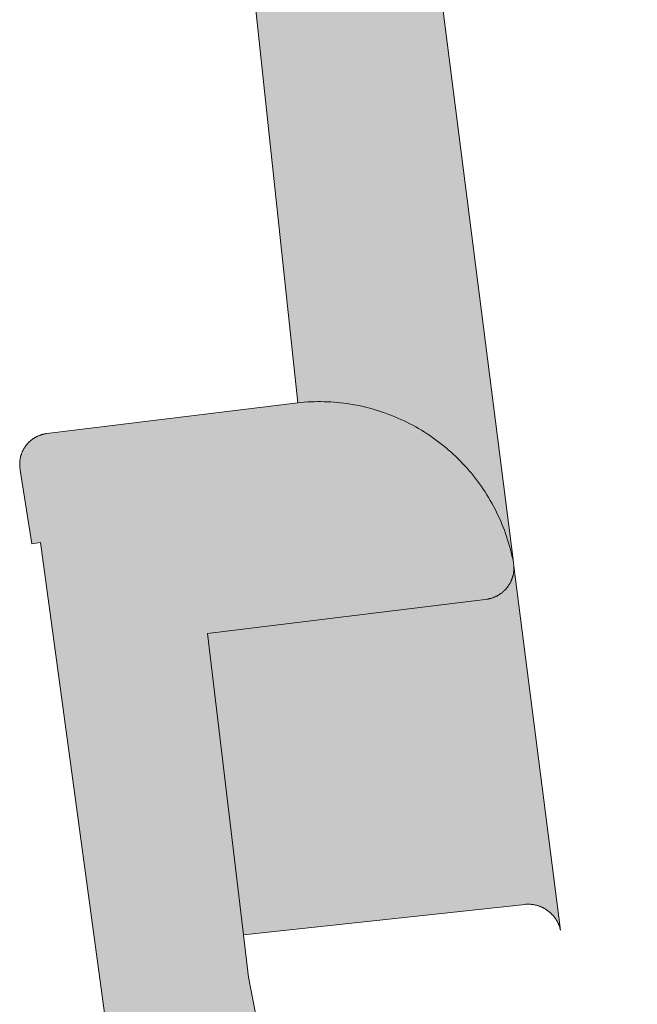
# Model space of a CAD drawing. Extents: x 97094 to 109644, y 463509 to 471969.
# Tile 150 of 256: x 102880 to 102890, y 468857 to 468873. Entities that reach past the tile are written whole.
import ezdxf

# ---------------------------------------------------------------- set-up
doc = ezdxf.new("R2010")
doc.units = 0
doc.layers.add('109 Onkruidbestrijding elementen', color=6, linetype='Continuous', lineweight=20, true_color=0xff00ff)

msp = doc.modelspace()

# ---------------------------------------------------------------- hatches: boundary and pattern name
at = {"layer": '109 Onkruidbestrijding elementen', "true_color": 0xff00ff}
for points in [[(102882.881, 468878.347), (102883.347, 468877.657), (102884.521, 468866.644), (102884.574, 468866.649), (102884.627, 468866.654), (102884.681, 468866.657), (102884.734, 468866.66), (102884.787, 468866.661), (102884.841, 468866.662), (102884.894, 468866.662), (102884.947, 468866.661), (102885.001, 468866.659), (102885.054, 468866.657), (102885.107, 468866.653), (102885.161, 468866.649), (102885.214, 468866.643), (102885.267, 468866.637), (102885.32, 468866.63), (102885.372, 468866.622), (102885.425, 468866.613), (102885.477, 468866.603), (102885.53, 468866.592), (102885.582, 468866.581), (102885.634, 468866.568), (102885.685, 468866.555), (102885.737, 468866.541), (102885.788, 468866.526), (102885.839, 468866.51), (102885.89, 468866.493), (102885.94, 468866.475), (102885.99, 468866.457), (102886.04, 468866.438), (102886.09, 468866.418), (102886.139, 468866.397), (102886.187, 468866.375), (102886.236, 468866.353), (102886.284, 468866.329), (102886.331, 468866.305), (102886.379, 468866.28), (102886.425, 468866.254), (102886.472, 468866.228), (102886.518, 468866.201), (102886.563, 468866.173), (102886.608, 468866.144), (102886.653, 468866.114), (102886.697, 468866.084), (102886.74, 468866.053), (102886.783, 468866.021), (102886.825, 468865.989), (102886.867, 468865.956), (102886.909, 468865.922), (102886.949, 468865.887), (102886.989, 468865.852), (102887.029, 468865.816), (102887.068, 468865.78), (102887.106, 468865.743), (102887.144, 468865.705), (102887.181, 468865.667), (102887.217, 468865.627), (102887.253, 468865.588), (102887.288, 468865.548), (102887.323, 468865.507), (102887.356, 468865.465), (102887.389, 468865.423), (102887.422, 468865.381), (102887.453, 468865.338), (102887.484, 468865.294), (102887.514, 468865.25), (102887.544, 468865.206), (102887.573, 468865.161), (102887.6, 468865.115), (102887.628, 468865.069), (102887.654, 468865.023), (102887.68, 468864.976), (102887.704, 468864.929), (102887.728, 468864.881), (102887.752, 468864.833), (102887.774, 468864.785), (102887.796, 468864.736), (102887.816, 468864.687), (102887.836, 468864.637), (102887.855, 468864.587), (102887.874, 468864.537), (102887.891, 468864.487), (102887.908, 468864.436), (102887.924, 468864.385), (102887.938, 468864.334), (102887.953, 468864.282), (102887.966, 468864.23), (102887.978, 468864.178), (102887.989, 468864.126), (102888, 468864.074), (102885.507, 468883.615), (102885.517, 468883.525), (102885.525, 468883.435), (102885.532, 468883.345), (102885.537, 468883.255), (102885.541, 468883.165), (102885.543, 468883.075), (102885.544, 468882.984), (102885.543, 468882.894), (102885.541, 468882.804), (102885.537, 468882.714), (102885.532, 468882.624), (102885.525, 468882.534), (102885.516, 468882.444), (102885.507, 468882.354), (102885.495, 468882.264), (102885.482, 468882.175), (102885.468, 468882.086), (102885.452, 468881.997), (102885.435, 468881.908), (102885.416, 468881.82), (102885.396, 468881.732), (102885.374, 468881.645), (102885.35, 468881.557), (102885.326, 468881.471), (102885.3, 468881.384), (102885.272, 468881.298), (102885.243, 468881.213), (102885.212, 468881.128), (102885.18, 468881.043), (102885.147, 468880.959), (102885.112, 468880.876), (102885.076, 468880.793), (102885.039, 468880.711), (102885, 468880.63), (102884.959, 468880.549), (102884.918, 468880.469), (102884.875, 468880.39), (102884.83, 468880.311), (102884.785, 468880.233), (102884.738, 468880.156), (102884.69, 468880.079), (102884.64, 468880.004), (102884.59, 468879.929), (102884.538, 468879.855), (102884.484, 468879.783), (102884.43, 468879.711), (102884.374, 468879.639), (102884.317, 468879.569), (102884.259, 468879.5), (102884.2, 468879.432), (102884.14, 468879.365), (102884.079, 468879.299), (102884.016, 468879.233), (102883.952, 468879.169), (102883.888, 468879.106), (102883.822, 468879.044), (102883.755, 468878.984), (102883.688, 468878.924), (102883.619, 468878.866), (102883.549, 468878.808), (102883.478, 468878.752), (102883.407, 468878.697), (102883.334, 468878.643), (102883.261, 468878.591), (102883.186, 468878.539), (102883.111, 468878.489), (102883.035, 468878.441), (102882.959, 468878.393), (102882.881, 468878.347)], [(102889.714, 468850.732), (102889.712, 468850.741), (102889.711, 468850.749), (102889.709, 468850.758), (102889.707, 468850.767), (102889.705, 468850.775), (102889.702, 468850.784), (102889.7, 468850.792), (102889.697, 468850.801), (102889.695, 468850.809), (102889.692, 468850.818), (102889.689, 468850.826), (102889.686, 468850.834), (102889.682, 468850.842), (102889.679, 468850.851), (102889.675, 468850.859), (102889.672, 468850.867), (102889.668, 468850.875), (102889.664, 468850.883), (102889.66, 468850.891), (102889.656, 468850.898), (102889.651, 468850.906), (102889.647, 468850.914), (102889.642, 468850.921), (102889.637, 468850.929), (102889.633, 468850.936), (102889.628, 468850.944), (102889.623, 468850.951), (102889.617, 468850.958), (102889.612, 468850.965), (102889.607, 468850.972), (102889.601, 468850.979), (102889.595, 468850.986), (102889.59, 468850.992), (102889.584, 468850.999), (102889.578, 468851.005), (102889.572, 468851.012), (102889.565, 468851.018), (102889.559, 468851.024), (102889.553, 468851.03), (102889.546, 468851.036), (102889.539, 468851.042), (102889.533, 468851.048), (102889.526, 468851.054), (102889.519, 468851.059), (102889.512, 468851.065), (102889.505, 468851.07), (102889.498, 468851.075), (102889.491, 468851.08), (102889.483, 468851.085), (102889.476, 468851.09), (102889.468, 468851.095), (102889.461, 468851.099), (102889.453, 468851.104), (102889.445, 468851.108), (102889.437, 468851.112), (102889.43, 468851.116), (102889.422, 468851.12), (102889.414, 468851.124), (102889.406, 468851.128), (102889.397, 468851.131), (102889.389, 468851.135), (102889.381, 468851.138), (102889.373, 468851.141), (102889.364, 468851.144), (102889.356, 468851.147), (102889.348, 468851.15), (102889.339, 468851.152), (102889.331, 468851.155), (102889.322, 468851.157), (102889.313, 468851.159), (102889.305, 468851.161), (102889.296, 468851.163), (102889.287, 468851.164), (102889.279, 468851.166), (102889.27, 468851.167), (102889.261, 468851.169), (102889.252, 468851.17), (102889.244, 468851.171), (102889.235, 468851.172), (102889.226, 468851.172), (102889.217, 468851.173), (102889.208, 468851.173), (102889.199, 468851.173), (102889.191, 468851.174), (102889.182, 468851.174), (102889.173, 468851.173), (102889.164, 468851.173), (102889.155, 468851.172), (102889.146, 468851.172), (102889.138, 468851.171), (102889.129, 468851.17), (102889.12, 468851.169), (102884.737, 468850.604), (102884.061, 468855.499), (102883.977, 468856.11), (102883.729, 468857.38), (102883.647, 468858.064), (102883.067, 468862.922), (102887.588, 468863.479), (102887.596, 468863.481), (102887.605, 468863.482), (102887.613, 468863.484), (102887.621, 468863.486), (102887.629, 468863.488), (102887.637, 468863.49), (102887.645, 468863.492), (102887.654, 468863.495), (102887.662, 468863.498), (102887.67, 468863.5), (102887.677, 468863.503), (102887.685, 468863.506), (102887.693, 468863.509), (102887.701, 468863.512), (102887.709, 468863.516), (102887.716, 468863.519), (102887.724, 468863.523), (102887.731, 468863.527), (102887.739, 468863.531), (102887.746, 468863.535), (102887.754, 468863.539), (102887.761, 468863.543), (102887.768, 468863.547), (102887.775, 468863.552), (102887.782, 468863.557), (102887.789, 468863.561), (102887.796, 468863.566), (102887.803, 468863.571), (102887.81, 468863.576), (102887.817, 468863.581), (102887.823, 468863.587), (102887.83, 468863.592), (102887.836, 468863.598), (102887.842, 468863.603), (102887.848, 468863.609), (102887.855, 468863.615), (102887.861, 468863.621), (102887.866, 468863.627), (102887.872, 468863.633), (102887.878, 468863.639), (102887.884, 468863.645), (102887.889, 468863.652), (102887.894, 468863.658), (102887.9, 468863.665), (102887.905, 468863.671), (102887.91, 468863.678), (102887.915, 468863.685), (102887.92, 468863.692), (102887.924, 468863.699), (102887.929, 468863.706), (102887.934, 468863.713), (102887.938, 468863.72), (102887.942, 468863.728), (102887.946, 468863.735), (102887.95, 468863.742), (102887.954, 468863.75), (102887.958, 468863.757), (102887.962, 468863.765), (102887.965, 468863.773), (102887.968, 468863.78), (102887.972, 468863.788), (102887.975, 468863.796), (102887.978, 468863.804), (102887.981, 468863.812), (102887.983, 468863.82), (102887.986, 468863.828), (102887.988, 468863.836), (102887.991, 468863.844), (102887.993, 468863.852), (102887.995, 468863.86), (102887.997, 468863.869), (102887.999, 468863.877), (102888, 468863.885), (102888.002, 468863.893), (102888.003, 468863.902), (102888.004, 468863.91), (102888.005, 468863.918), (102888.006, 468863.927), (102888.007, 468863.935), (102888.008, 468863.944), (102888.008, 468863.952), (102888.009, 468863.96), (102888.009, 468863.969), (102888.009, 468863.977), (102888.009, 468863.986), (102888.009, 468863.994), (102888.008, 468864.003), (102888.008, 468864.011), (102888, 468864.074), (102887.989, 468864.126), (102887.978, 468864.178), (102887.966, 468864.23), (102887.953, 468864.282), (102887.938, 468864.334), (102887.924, 468864.385), (102887.908, 468864.436), (102887.891, 468864.487), (102887.874, 468864.537), (102887.855, 468864.587), (102887.836, 468864.637), (102887.816, 468864.687), (102887.796, 468864.736), (102887.774, 468864.785), (102887.752, 468864.833), (102887.728, 468864.881), (102887.704, 468864.929), (102887.68, 468864.976), (102887.654, 468865.023), (102887.628, 468865.069), (102887.6, 468865.115), (102887.573, 468865.161), (102887.544, 468865.206), (102887.514, 468865.25), (102887.484, 468865.294), (102887.453, 468865.338), (102887.422, 468865.381), (102887.389, 468865.423), (102887.356, 468865.465), (102887.323, 468865.507), (102887.288, 468865.548), (102887.253, 468865.588), (102887.217, 468865.627), (102887.181, 468865.667), (102887.144, 468865.705), (102887.106, 468865.743), (102887.068, 468865.78), (102887.029, 468865.816), (102886.989, 468865.852), (102886.949, 468865.887), (102886.909, 468865.922), (102886.867, 468865.956), (102886.825, 468865.989), (102886.783, 468866.021), (102886.74, 468866.053), (102886.697, 468866.084), (102886.653, 468866.114), (102886.608, 468866.144), (102886.563, 468866.173), (102886.518, 468866.201), (102886.472, 468866.228), (102886.425, 468866.254), (102886.379, 468866.28), (102886.331, 468866.305), (102886.284, 468866.329), (102886.236, 468866.353), (102886.187, 468866.375), (102886.139, 468866.397), (102886.09, 468866.418), (102886.04, 468866.438), (102885.99, 468866.457), (102885.94, 468866.475), (102885.89, 468866.493), (102885.839, 468866.51), (102885.788, 468866.526), (102885.737, 468866.541), (102885.685, 468866.555), (102885.634, 468866.568), (102885.582, 468866.581), (102885.53, 468866.592), (102885.477, 468866.603), (102885.425, 468866.613), (102885.372, 468866.622), (102885.32, 468866.63), (102885.267, 468866.637), (102885.214, 468866.643), (102885.161, 468866.649), (102885.107, 468866.653), (102885.054, 468866.657), (102885.001, 468866.659), (102884.947, 468866.661), (102884.894, 468866.662), (102884.841, 468866.662), (102884.787, 468866.661), (102884.734, 468866.66), (102884.681, 468866.657), (102884.627, 468866.654), (102884.574, 468866.649), (102884.521, 468866.644), (102880.476, 468866.147), (102880.468, 468866.146), (102880.46, 468866.145), (102880.452, 468866.144), (102880.443, 468866.142), (102880.435, 468866.141), (102880.427, 468866.139), (102880.419, 468866.137), (102880.411, 468866.135), (102880.403, 468866.133), (102880.395, 468866.131), (102880.388, 468866.128), (102880.38, 468866.126), (102880.372, 468866.123), (102880.364, 468866.121), (102880.357, 468866.118), (102880.349, 468866.115), (102880.341, 468866.112), (102880.334, 468866.108), (102880.326, 468866.105), (102880.319, 468866.102), (102880.311, 468866.098), (102880.304, 468866.094), (102880.297, 468866.09), (102880.29, 468866.086), (102880.282, 468866.082), (102880.275, 468866.078), (102880.268, 468866.074), (102880.261, 468866.069), (102880.255, 468866.065), (102880.248, 468866.06), (102880.241, 468866.055), (102880.235, 468866.05), (102880.228, 468866.045), (102880.222, 468866.04), (102880.215, 468866.035), (102880.209, 468866.03), (102880.203, 468866.024), (102880.197, 468866.019), (102880.191, 468866.013), (102880.185, 468866.008), (102880.179, 468866.002), (102880.173, 468865.996), (102880.168, 468865.99), (102880.162, 468865.984), (102880.157, 468865.978), (102880.151, 468865.971), (102880.146, 468865.965), (102880.141, 468865.958), (102880.136, 468865.952), (102880.131, 468865.945), (102880.126, 468865.939), (102880.122, 468865.932), (102880.117, 468865.925), (102880.113, 468865.918), (102880.108, 468865.911), (102880.104, 468865.904), (102880.1, 468865.897), (102880.096, 468865.89), (102880.092, 468865.882), (102880.089, 468865.875), (102880.085, 468865.868), (102880.081, 468865.86), (102880.078, 468865.853), (102880.075, 468865.845), (102880.072, 468865.838), (102880.069, 468865.83), (102880.066, 468865.822), (102880.063, 468865.814), (102880.061, 468865.807), (102880.058, 468865.799), (102880.056, 468865.791), (102880.054, 468865.783), (102880.051, 468865.775), (102880.05, 468865.767), (102880.048, 468865.759), (102880.046, 468865.751), (102880.044, 468865.743), (102880.043, 468865.735), (102880.042, 468865.727), (102880.041, 468865.719), (102880.04, 468865.71), (102880.039, 468865.702), (102880.038, 468865.694), (102880.037, 468865.686), (102880.037, 468865.678), (102880.037, 468865.669), (102880.036, 468865.661), (102880.036, 468865.653), (102880.036, 468865.645), (102880.037, 468865.637), (102880.037, 468865.628), (102880.037, 468865.62), (102880.038, 468865.612), (102880.039, 468865.604), (102880.04, 468865.596), (102880.041, 468865.587), (102880.042, 468865.579), (102880.043, 468865.571), (102880.044, 468865.563), (102880.046, 468865.555), (102880.231, 468864.371), (102880.373, 468864.39), (102883.041, 468844.789), (102887.325, 468845.351), (102887.374, 468845.356), (102887.423, 468845.362), (102887.471, 468845.369), (102887.52, 468845.377), (102887.569, 468845.385), (102887.617, 468845.395), (102887.665, 468845.405), (102887.713, 468845.416), (102887.761, 468845.427), (102887.808, 468845.44), (102887.856, 468845.453), (102887.903, 468845.467), (102887.95, 468845.482), (102887.996, 468845.498), (102888.043, 468845.514), (102888.089, 468845.531), (102888.135, 468845.549), (102888.18, 468845.568), (102888.226, 468845.587), (102888.27, 468845.607), (102888.315, 468845.628), (102888.359, 468845.65), (102888.403, 468845.672), (102888.446, 468845.695), (102888.489, 468845.719), (102888.532, 468845.743), (102888.574, 468845.769), (102888.616, 468845.795), (102888.658, 468845.821), (102888.698, 468845.848), (102888.739, 468845.876), (102888.779, 468845.905), (102888.819, 468845.934), (102888.858, 468845.964), (102888.896, 468845.995), (102888.934, 468846.026), (102888.972, 468846.058), (102889.009, 468846.09), (102889.045, 468846.123), (102889.081, 468846.157), (102889.116, 468846.191), (102889.151, 468846.226), (102889.185, 468846.262), (102889.219, 468846.298), (102889.252, 468846.334), (102889.284, 468846.371), (102889.316, 468846.409), (102889.347, 468846.447), (102889.377, 468846.486), (102889.407, 468846.525), (102889.436, 468846.564), (102889.465, 468846.604), (102889.493, 468846.645), (102889.52, 468846.686), (102889.546, 468846.727), (102889.572, 468846.769), (102889.597, 468846.812), (102889.622, 468846.854), (102889.645, 468846.897), (102889.668, 468846.941), (102889.69, 468846.985), (102889.712, 468847.029), (102889.733, 468847.074), (102889.753, 468847.119), (102889.772, 468847.164), (102889.79, 468847.21), (102889.808, 468847.255), (102889.825, 468847.302), (102889.841, 468847.348), (102889.857, 468847.395), (102889.872, 468847.442), (102889.885, 468847.489), (102889.899, 468847.536), (102889.911, 468847.584), (102889.922, 468847.632), (102889.933, 468847.68), (102889.943, 468847.728), (102889.952, 468847.776), (102889.961, 468847.825), (102889.968, 468847.873), (102889.975, 468847.922), (102889.981, 468847.971), (102889.986, 468848.02), (102889.99, 468848.069), (102889.994, 468848.118), (102889.996, 468848.167), (102889.998, 468848.216), (102889.999, 468848.265), (102890, 468848.315), (102889.999, 468848.364), (102889.998, 468848.413), (102889.995, 468848.462), (102889.992, 468848.511), (102889.988, 468848.56), (102889.984, 468848.609), (102889.978, 468848.658), (102889.972, 468848.707), (102889.714, 468850.732)], [(102887.588, 468863.479), (102883.067, 468862.922), (102883.647, 468858.064), (102888.19, 468858.555), (102888.199, 468858.556), (102888.208, 468858.556), (102888.216, 468858.557), (102888.225, 468858.557), (102888.234, 468858.557), (102888.243, 468858.557), (102888.252, 468858.557), (102888.261, 468858.557), (102888.27, 468858.556), (102888.278, 468858.556), (102888.287, 468858.555), (102888.296, 468858.554), (102888.305, 468858.553), (102888.314, 468858.552), (102888.322, 468858.551), (102888.331, 468858.549), (102888.34, 468858.548), (102888.348, 468858.546), (102888.357, 468858.544), (102888.366, 468858.542), (102888.374, 468858.54), (102888.383, 468858.537), (102888.391, 468858.535), (102888.4, 468858.532), (102888.408, 468858.53), (102888.417, 468858.527), (102888.425, 468858.524), (102888.433, 468858.521), (102888.441, 468858.517), (102888.45, 468858.514), (102888.458, 468858.51), (102888.466, 468858.507), (102888.474, 468858.503), (102888.482, 468858.499), (102888.489, 468858.495), (102888.497, 468858.491), (102888.505, 468858.486), (102888.513, 468858.482), (102888.52, 468858.477), (102888.528, 468858.472), (102888.535, 468858.468), (102888.542, 468858.463), (102888.55, 468858.457), (102888.557, 468858.452), (102888.564, 468858.447), (102888.571, 468858.441), (102888.578, 468858.436), (102888.584, 468858.43), (102888.591, 468858.424), (102888.598, 468858.419), (102888.604, 468858.413), (102888.611, 468858.406), (102888.617, 468858.4), (102888.623, 468858.394), (102888.629, 468858.388), (102888.635, 468858.381), (102888.641, 468858.374), (102888.647, 468858.368), (102888.653, 468858.361), (102888.658, 468858.354), (102888.664, 468858.347), (102888.669, 468858.34), (102888.674, 468858.333), (102888.679, 468858.325), (102888.684, 468858.318), (102888.689, 468858.311), (102888.694, 468858.303), (102888.698, 468858.296), (102888.703, 468858.288), (102888.707, 468858.28), (102888.711, 468858.272), (102888.715, 468858.265), (102888.719, 468858.257), (102888.723, 468858.249), (102888.727, 468858.241), (102888.73, 468858.233), (102888.734, 468858.224), (102888.737, 468858.216), (102888.74, 468858.208), (102888.743, 468858.2), (102888.746, 468858.191), (102888.749, 468858.183), (102888.751, 468858.174), (102888.754, 468858.166), (102888.756, 468858.157), (102888.758, 468858.149), (102888.76, 468858.14), (102888.008, 468864.011), (102888.008, 468864.003), (102888.009, 468863.994), (102888.009, 468863.986), (102888.009, 468863.977), (102888.009, 468863.969), (102888.009, 468863.96), (102888.008, 468863.952), (102888.008, 468863.944), (102888.007, 468863.935), (102888.006, 468863.927), (102888.005, 468863.918), (102888.004, 468863.91), (102888.003, 468863.902), (102888.002, 468863.893), (102888, 468863.885), (102887.999, 468863.877), (102887.997, 468863.869), (102887.995, 468863.86), (102887.993, 468863.852), (102887.991, 468863.844), (102887.988, 468863.836), (102887.986, 468863.828), (102887.983, 468863.82), (102887.981, 468863.812), (102887.978, 468863.804), (102887.975, 468863.796), (102887.972, 468863.788), (102887.968, 468863.78), (102887.965, 468863.773), (102887.962, 468863.765), (102887.958, 468863.757), (102887.954, 468863.75), (102887.95, 468863.742), (102887.946, 468863.735), (102887.942, 468863.728), (102887.938, 468863.72), (102887.934, 468863.713), (102887.929, 468863.706), (102887.924, 468863.699), (102887.92, 468863.692), (102887.915, 468863.685), (102887.91, 468863.678), (102887.905, 468863.671), (102887.9, 468863.665), (102887.894, 468863.658), (102887.889, 468863.652), (102887.884, 468863.645), (102887.878, 468863.639), (102887.872, 468863.633), (102887.866, 468863.627), (102887.861, 468863.621), (102887.855, 468863.615), (102887.848, 468863.609), (102887.842, 468863.603), (102887.836, 468863.598), (102887.83, 468863.592), (102887.823, 468863.587), (102887.817, 468863.581), (102887.81, 468863.576), (102887.803, 468863.571), (102887.796, 468863.566), (102887.789, 468863.561), (102887.782, 468863.557), (102887.775, 468863.552), (102887.768, 468863.547), (102887.761, 468863.543), (102887.754, 468863.539), (102887.746, 468863.535), (102887.739, 468863.531), (102887.731, 468863.527), (102887.724, 468863.523), (102887.716, 468863.519), (102887.709, 468863.516), (102887.701, 468863.512), (102887.693, 468863.509), (102887.685, 468863.506), (102887.677, 468863.503), (102887.67, 468863.5), (102887.662, 468863.498), (102887.654, 468863.495), (102887.645, 468863.492), (102887.637, 468863.49), (102887.629, 468863.488), (102887.621, 468863.486), (102887.613, 468863.484), (102887.605, 468863.482), (102887.596, 468863.481), (102887.588, 468863.479)]]:
    msp.add_hatch(color=6, dxfattribs=at).paths.add_polyline_path(points)

# ---------------------------------------------------------------- linework, layer by layer
at = {"layer": '109 Onkruidbestrijding elementen', "color": 3, "true_color": 0x00ff00}
for points in [[(102883.347, 468877.657), (102884.521, 468866.644), (102884.574, 468866.649), (102884.627, 468866.654), (102884.681, 468866.657), (102884.734, 468866.66), (102884.787, 468866.661), (102884.841, 468866.662), (102884.894, 468866.662), (102884.947, 468866.661), (102885.001, 468866.659), (102885.054, 468866.657), (102885.107, 468866.653), (102885.161, 468866.649), (102885.214, 468866.643), (102885.267, 468866.637), (102885.32, 468866.63), (102885.372, 468866.622), (102885.425, 468866.613), (102885.477, 468866.603), (102885.53, 468866.592), (102885.582, 468866.581), (102885.634, 468866.568), (102885.685, 468866.555), (102885.737, 468866.541), (102885.788, 468866.526), (102885.839, 468866.51), (102885.89, 468866.493), (102885.94, 468866.475), (102885.99, 468866.457), (102886.04, 468866.438), (102886.09, 468866.418), (102886.139, 468866.397), (102886.187, 468866.375), (102886.236, 468866.353), (102886.284, 468866.329), (102886.331, 468866.305), (102886.379, 468866.28), (102886.425, 468866.254), (102886.472, 468866.228), (102886.518, 468866.201), (102886.563, 468866.173), (102886.608, 468866.144), (102886.653, 468866.114), (102886.697, 468866.084), (102886.74, 468866.053), (102886.783, 468866.021), (102886.825, 468865.989), (102886.867, 468865.956), (102886.909, 468865.922), (102886.949, 468865.887), (102886.989, 468865.852), (102887.029, 468865.816), (102887.068, 468865.78), (102887.106, 468865.743), (102887.144, 468865.705), (102887.181, 468865.667), (102887.217, 468865.627), (102887.253, 468865.588), (102887.288, 468865.548), (102887.323, 468865.507), (102887.356, 468865.465), (102887.389, 468865.423), (102887.422, 468865.381), (102887.453, 468865.338), (102887.484, 468865.294), (102887.514, 468865.25), (102887.544, 468865.206), (102887.573, 468865.161), (102887.6, 468865.115), (102887.628, 468865.069), (102887.654, 468865.023), (102887.68, 468864.976), (102887.704, 468864.929), (102887.728, 468864.881), (102887.752, 468864.833), (102887.774, 468864.785), (102887.796, 468864.736), (102887.816, 468864.687), (102887.836, 468864.637), (102887.855, 468864.587), (102887.874, 468864.537), (102887.891, 468864.487), (102887.908, 468864.436), (102887.924, 468864.385), (102887.938, 468864.334), (102887.953, 468864.282), (102887.966, 468864.23), (102887.978, 468864.178), (102887.989, 468864.126), (102888, 468864.074), (102885.507, 468883.615)], [(102883.977, 468856.11), (102883.729, 468857.38), (102883.647, 468858.064), (102883.067, 468862.922), (102887.588, 468863.479), (102887.596, 468863.481), (102887.605, 468863.482), (102887.613, 468863.484), (102887.621, 468863.486), (102887.629, 468863.488), (102887.637, 468863.49), (102887.645, 468863.492), (102887.654, 468863.495), (102887.662, 468863.498), (102887.67, 468863.5), (102887.677, 468863.503), (102887.685, 468863.506), (102887.693, 468863.509), (102887.701, 468863.512), (102887.709, 468863.516), (102887.716, 468863.519), (102887.724, 468863.523), (102887.731, 468863.527), (102887.739, 468863.531), (102887.746, 468863.535), (102887.754, 468863.539), (102887.761, 468863.543), (102887.768, 468863.547), (102887.775, 468863.552), (102887.782, 468863.557), (102887.789, 468863.561), (102887.796, 468863.566), (102887.803, 468863.571), (102887.81, 468863.576), (102887.817, 468863.581), (102887.823, 468863.587), (102887.83, 468863.592), (102887.836, 468863.598), (102887.842, 468863.603), (102887.848, 468863.609), (102887.855, 468863.615), (102887.861, 468863.621), (102887.866, 468863.627), (102887.872, 468863.633), (102887.878, 468863.639), (102887.884, 468863.645), (102887.889, 468863.652), (102887.894, 468863.658), (102887.9, 468863.665), (102887.905, 468863.671), (102887.91, 468863.678), (102887.915, 468863.685), (102887.92, 468863.692), (102887.924, 468863.699), (102887.929, 468863.706), (102887.934, 468863.713), (102887.938, 468863.72), (102887.942, 468863.728), (102887.946, 468863.735), (102887.95, 468863.742), (102887.954, 468863.75), (102887.958, 468863.757), (102887.962, 468863.765), (102887.965, 468863.773), (102887.968, 468863.78), (102887.972, 468863.788), (102887.975, 468863.796), (102887.978, 468863.804), (102887.981, 468863.812), (102887.983, 468863.82), (102887.986, 468863.828), (102887.988, 468863.836), (102887.991, 468863.844), (102887.993, 468863.852), (102887.995, 468863.86), (102887.997, 468863.869), (102887.999, 468863.877), (102888, 468863.885), (102888.002, 468863.893), (102888.003, 468863.902), (102888.004, 468863.91), (102888.005, 468863.918), (102888.006, 468863.927), (102888.007, 468863.935), (102888.008, 468863.944), (102888.008, 468863.952), (102888.009, 468863.96), (102888.009, 468863.969), (102888.009, 468863.977), (102888.009, 468863.986), (102888.009, 468863.994), (102888.008, 468864.003), (102888.008, 468864.011), (102888, 468864.074), (102887.989, 468864.126), (102887.978, 468864.178), (102887.966, 468864.23), (102887.953, 468864.282), (102887.938, 468864.334), (102887.924, 468864.385), (102887.908, 468864.436), (102887.891, 468864.487), (102887.874, 468864.537), (102887.855, 468864.587), (102887.836, 468864.637), (102887.816, 468864.687), (102887.796, 468864.736), (102887.774, 468864.785), (102887.752, 468864.833), (102887.728, 468864.881), (102887.704, 468864.929), (102887.68, 468864.976), (102887.654, 468865.023), (102887.628, 468865.069), (102887.6, 468865.115), (102887.573, 468865.161), (102887.544, 468865.206), (102887.514, 468865.25), (102887.484, 468865.294), (102887.453, 468865.338), (102887.422, 468865.381), (102887.389, 468865.423), (102887.356, 468865.465), (102887.323, 468865.507), (102887.288, 468865.548), (102887.253, 468865.588), (102887.217, 468865.627), (102887.181, 468865.667), (102887.144, 468865.705), (102887.106, 468865.743), (102887.068, 468865.78), (102887.029, 468865.816), (102886.989, 468865.852), (102886.949, 468865.887), (102886.909, 468865.922), (102886.867, 468865.956), (102886.825, 468865.989), (102886.783, 468866.021), (102886.74, 468866.053), (102886.697, 468866.084), (102886.653, 468866.114), (102886.608, 468866.144), (102886.563, 468866.173), (102886.518, 468866.201), (102886.472, 468866.228), (102886.425, 468866.254), (102886.379, 468866.28), (102886.331, 468866.305), (102886.284, 468866.329), (102886.236, 468866.353), (102886.187, 468866.375), (102886.139, 468866.397), (102886.09, 468866.418), (102886.04, 468866.438), (102885.99, 468866.457), (102885.94, 468866.475), (102885.89, 468866.493), (102885.839, 468866.51), (102885.788, 468866.526), (102885.737, 468866.541), (102885.685, 468866.555), (102885.634, 468866.568), (102885.582, 468866.581), (102885.53, 468866.592), (102885.477, 468866.603), (102885.425, 468866.613), (102885.372, 468866.622), (102885.32, 468866.63), (102885.267, 468866.637), (102885.214, 468866.643), (102885.161, 468866.649), (102885.107, 468866.653), (102885.054, 468866.657), (102885.001, 468866.659), (102884.947, 468866.661), (102884.894, 468866.662), (102884.841, 468866.662), (102884.787, 468866.661), (102884.734, 468866.66), (102884.681, 468866.657), (102884.627, 468866.654), (102884.574, 468866.649), (102884.521, 468866.644), (102880.476, 468866.147), (102880.468, 468866.146), (102880.46, 468866.145), (102880.452, 468866.144), (102880.443, 468866.142), (102880.435, 468866.141), (102880.427, 468866.139), (102880.419, 468866.137), (102880.411, 468866.135), (102880.403, 468866.133), (102880.395, 468866.131), (102880.388, 468866.128), (102880.38, 468866.126), (102880.372, 468866.123), (102880.364, 468866.121), (102880.357, 468866.118), (102880.349, 468866.115), (102880.341, 468866.112), (102880.334, 468866.108), (102880.326, 468866.105), (102880.319, 468866.102), (102880.311, 468866.098), (102880.304, 468866.094), (102880.297, 468866.09), (102880.29, 468866.086), (102880.282, 468866.082), (102880.275, 468866.078), (102880.268, 468866.074), (102880.261, 468866.069), (102880.255, 468866.065), (102880.248, 468866.06), (102880.241, 468866.055), (102880.235, 468866.05), (102880.228, 468866.045), (102880.222, 468866.04), (102880.215, 468866.035), (102880.209, 468866.03), (102880.203, 468866.024), (102880.197, 468866.019), (102880.191, 468866.013), (102880.185, 468866.008), (102880.179, 468866.002), (102880.173, 468865.996), (102880.168, 468865.99), (102880.162, 468865.984), (102880.157, 468865.978), (102880.151, 468865.971), (102880.146, 468865.965), (102880.141, 468865.958), (102880.136, 468865.952), (102880.131, 468865.945), (102880.126, 468865.939), (102880.122, 468865.932), (102880.117, 468865.925), (102880.113, 468865.918), (102880.108, 468865.911), (102880.104, 468865.904), (102880.1, 468865.897), (102880.096, 468865.89), (102880.092, 468865.882), (102880.089, 468865.875), (102880.085, 468865.868), (102880.081, 468865.86), (102880.078, 468865.853), (102880.075, 468865.845), (102880.072, 468865.838), (102880.069, 468865.83), (102880.066, 468865.822), (102880.063, 468865.814), (102880.061, 468865.807), (102880.058, 468865.799), (102880.056, 468865.791), (102880.054, 468865.783), (102880.051, 468865.775), (102880.05, 468865.767), (102880.048, 468865.759), (102880.046, 468865.751), (102880.044, 468865.743), (102880.043, 468865.735), (102880.042, 468865.727), (102880.041, 468865.719), (102880.04, 468865.71), (102880.039, 468865.702), (102880.038, 468865.694), (102880.037, 468865.686), (102880.037, 468865.678), (102880.037, 468865.669), (102880.036, 468865.661), (102880.036, 468865.653), (102880.036, 468865.645), (102880.037, 468865.637), (102880.037, 468865.628), (102880.037, 468865.62), (102880.038, 468865.612), (102880.039, 468865.604), (102880.04, 468865.596), (102880.041, 468865.587), (102880.042, 468865.579), (102880.043, 468865.571), (102880.044, 468865.563), (102880.046, 468865.555), (102880.231, 468864.371), (102880.373, 468864.39), (102883.041, 468844.789)]]:
    msp.add_lwpolyline(points, dxfattribs=at)
msp.add_lwpolyline([(102887.588, 468863.479), (102883.067, 468862.922), (102883.647, 468858.064), (102888.19, 468858.555), (102888.199, 468858.556), (102888.208, 468858.556), (102888.216, 468858.557), (102888.225, 468858.557), (102888.234, 468858.557), (102888.243, 468858.557), (102888.252, 468858.557), (102888.261, 468858.557), (102888.27, 468858.556), (102888.278, 468858.556), (102888.287, 468858.555), (102888.296, 468858.554), (102888.305, 468858.553), (102888.314, 468858.552), (102888.322, 468858.551), (102888.331, 468858.549), (102888.34, 468858.548), (102888.348, 468858.546), (102888.357, 468858.544), (102888.366, 468858.542), (102888.374, 468858.54), (102888.383, 468858.537), (102888.391, 468858.535), (102888.4, 468858.532), (102888.408, 468858.53), (102888.417, 468858.527), (102888.425, 468858.524), (102888.433, 468858.521), (102888.441, 468858.517), (102888.45, 468858.514), (102888.458, 468858.51), (102888.466, 468858.507), (102888.474, 468858.503), (102888.482, 468858.499), (102888.489, 468858.495), (102888.497, 468858.491), (102888.505, 468858.486), (102888.513, 468858.482), (102888.52, 468858.477), (102888.528, 468858.472), (102888.535, 468858.468), (102888.542, 468858.463), (102888.55, 468858.457), (102888.557, 468858.452), (102888.564, 468858.447), (102888.571, 468858.441), (102888.578, 468858.436), (102888.584, 468858.43), (102888.591, 468858.424), (102888.598, 468858.419), (102888.604, 468858.413), (102888.611, 468858.406), (102888.617, 468858.4), (102888.623, 468858.394), (102888.629, 468858.388), (102888.635, 468858.381), (102888.641, 468858.374), (102888.647, 468858.368), (102888.653, 468858.361), (102888.658, 468858.354), (102888.664, 468858.347), (102888.669, 468858.34), (102888.674, 468858.333), (102888.679, 468858.325), (102888.684, 468858.318), (102888.689, 468858.311), (102888.694, 468858.303), (102888.698, 468858.296), (102888.703, 468858.288), (102888.707, 468858.28), (102888.711, 468858.272), (102888.715, 468858.265), (102888.719, 468858.257), (102888.723, 468858.249), (102888.727, 468858.241), (102888.73, 468858.233), (102888.734, 468858.224), (102888.737, 468858.216), (102888.74, 468858.208), (102888.743, 468858.2), (102888.746, 468858.191), (102888.749, 468858.183), (102888.751, 468858.174), (102888.754, 468858.166), (102888.756, 468858.157), (102888.758, 468858.149), (102888.76, 468858.14), (102888.008, 468864.011), (102888.008, 468864.003), (102888.009, 468863.994), (102888.009, 468863.986), (102888.009, 468863.977), (102888.009, 468863.969), (102888.009, 468863.96), (102888.008, 468863.952), (102888.008, 468863.944), (102888.007, 468863.935), (102888.006, 468863.927), (102888.005, 468863.918), (102888.004, 468863.91), (102888.003, 468863.902), (102888.002, 468863.893), (102888, 468863.885), (102887.999, 468863.877), (102887.997, 468863.869), (102887.995, 468863.86), (102887.993, 468863.852), (102887.991, 468863.844), (102887.988, 468863.836), (102887.986, 468863.828), (102887.983, 468863.82), (102887.981, 468863.812), (102887.978, 468863.804), (102887.975, 468863.796), (102887.972, 468863.788), (102887.968, 468863.78), (102887.965, 468863.773), (102887.962, 468863.765), (102887.958, 468863.757), (102887.954, 468863.75), (102887.95, 468863.742), (102887.946, 468863.735), (102887.942, 468863.728), (102887.938, 468863.72), (102887.934, 468863.713), (102887.929, 468863.706), (102887.924, 468863.699), (102887.92, 468863.692), (102887.915, 468863.685), (102887.91, 468863.678), (102887.905, 468863.671), (102887.9, 468863.665), (102887.894, 468863.658), (102887.889, 468863.652), (102887.884, 468863.645), (102887.878, 468863.639), (102887.872, 468863.633), (102887.866, 468863.627), (102887.861, 468863.621), (102887.855, 468863.615), (102887.848, 468863.609), (102887.842, 468863.603), (102887.836, 468863.598), (102887.83, 468863.592), (102887.823, 468863.587), (102887.817, 468863.581), (102887.81, 468863.576), (102887.803, 468863.571), (102887.796, 468863.566), (102887.789, 468863.561), (102887.782, 468863.557), (102887.775, 468863.552), (102887.768, 468863.547), (102887.761, 468863.543), (102887.754, 468863.539), (102887.746, 468863.535), (102887.739, 468863.531), (102887.731, 468863.527), (102887.724, 468863.523), (102887.716, 468863.519), (102887.709, 468863.516), (102887.701, 468863.512), (102887.693, 468863.509), (102887.685, 468863.506), (102887.677, 468863.503), (102887.67, 468863.5), (102887.662, 468863.498), (102887.654, 468863.495), (102887.645, 468863.492), (102887.637, 468863.49), (102887.629, 468863.488), (102887.621, 468863.486), (102887.613, 468863.484), (102887.605, 468863.482), (102887.596, 468863.481), (102887.588, 468863.479)], close=True, dxfattribs=at)

doc.saveas('drawing.dxf')
